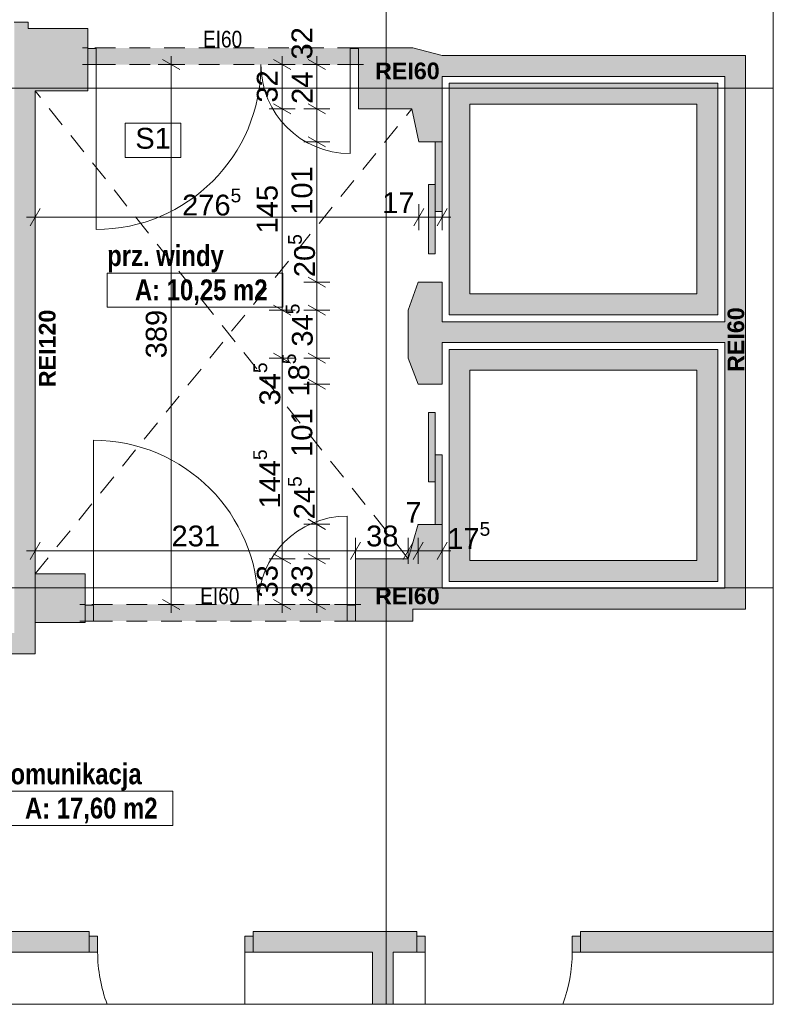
# Paper-space layout 'A-31 RZUT - PIĘTRO 1' of a CAD drawing. Header units: millimetres. Extents: x 0 to 800, y 0 to 594.
# Tile 16 of 21: x 436 to 545, y 111 to 252. Entities that reach past the tile are written whole.
import ezdxf
from ezdxf.xclip import XClip

# ---------------------------------------------------------------- set-up
doc = ezdxf.new("R2010")
doc.units = ezdxf.units.MM
doc.header["$MEASUREMENT"] = 0
doc.header["$XCLIPFRAME"] = 0
for name, pattern in [('ACAD_ISO03W100', [300, 120, -180]), ('DASHDOTX2', [1000, 500, -250, 0, -250]), ('Przer. długie kreski', [2.5, 1.5, -1]), ('PRZERYWANA_DU_A', [550, 350.0000000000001, -199.9999999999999])]:
    doc.linetypes.add(name, pattern=pattern)
for name, color, linetype, lineweight in [('0_Nr_pióra__2', 8, 'Continuous', 13), ('A_linie przekroju_Nr_pióra__1', 7, 'Continuous', 20), ('A_strefy_Nr_pióra__1', 7, 'Continuous', 20), ('A_winda_Nr_pióra__1', 7, 'Continuous', 20), ('A_wymiary_Nr_pióra__1', 7, 'Continuous', 20), ('A_wymiary_Nr_pióra__2', 8, 'Continuous', 13), ('A_ściany_Nr_pióra__1', 7, 'Continuous', 20), ('Drzwi Archicad_Nr_pióra__1', 7, 'Continuous', 20)]:
    doc.layers.add(name, color=color, linetype=linetype, lineweight=lineweight)
for name, color, linetype, lineweight, true_color in [('A_opis ścian_Nr_pióra__19', 7, 'Continuous', 5, 0x191919), ('A_osie_Nr_pióra__16', 7, 'Continuous', 5, 0x0f0f0f), ('A_ppoż proj_Nr_pióra__8', 7, 'Continuous', 13, 0x4c4c4c), ('A_ppoż_Nr_pióra__8', 7, 'Continuous', 13, 0x4c4c4c), ('A_sufit_Nr_pióra__4', 7, 'Continuous', 18, 0x4b4b4b), ('A_ściany_Nr_pióra__10', 7, 'Continuous', 13, 0x4b4b4b)]:
    doc.layers.add(name, color=color, linetype=linetype, lineweight=lineweight, true_color=true_color)
for name, color, linetype in [('A_podrys', 7, 'Continuous'), ('A_ppoż', 7, 'Continuous'), ('A_winda', 7, 'Continuous'), ('A_ściany', 7, 'Continuous'), ('Drzwi Archicad', 7, 'Continuous')]:
    doc.layers.add(name, color=color, linetype=linetype)
doc.styles.add('STYL_AUTOMATYCZNY_1', font='arial.ttf')
doc.styles.add('STYL_AUTOMATYCZNY_2', font='ARIALN.TTF')
doc.styles.add('STYL_AUTOMATYCZNY_3', font='arial.ttf')
doc.styles.add('STYL_AUTOMATYCZNY_5', font='arial.ttf')
doc.styles.add('STYL_AUTOMATYCZNY_6', font='ARIALN.TTF')

# ---------------------------------------------------------------- blocks, each defined once
blk = doc.blocks.new('Rysunek_1_1', base_point=(-3193.413088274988, -647.6028358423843))
at = {"layer": 'A_ppoż', "linetype": 'Continuous', "lineweight": 0, "true_color": 0x0b0b0b}
for points in [[(446.1607263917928, 245.9548721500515), (485.1607263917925, 245.9548721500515), (485.1607263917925, 248.3548721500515), (446.1607263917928, 248.3548721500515)], [(445.7607263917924, 165.7548721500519), (484.7607263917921, 165.7548721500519), (484.7607263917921, 168.1548721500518), (445.7607263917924, 168.1548721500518)]]:
    blk.add_hatch(color=28, dxfattribs=at).paths.add_polyline_path(points)
at = {"layer": 'A_winda', "linetype": 'Continuous', "lineweight": 0, "true_color": 0xfdfdfd}
h = blk.add_hatch(color=7, dxfattribs=at)
h.paths.add_polyline_path([(498.2495795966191, 243.2468323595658), (498.2495795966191, 209.8978323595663), (536.9695795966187, 209.8978323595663), (536.9695795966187, 243.2468323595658)])
h.paths.add_polyline_path([(533.9695795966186, 240.2468323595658), (533.9695795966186, 212.8978323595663), (501.2495795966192, 212.8978323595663), (501.2495795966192, 240.2468323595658)], flags=0)
for points in [[(496.2495795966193, 224.7951480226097), (497.2495795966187, 224.7951480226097), (497.2495795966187, 234.7951480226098), (496.2495795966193, 234.7951480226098)], [(495.2495795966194, 218.6762734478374), (496.2495795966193, 218.6762734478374), (496.2495795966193, 228.6762734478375), (495.2495795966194, 228.6762734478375)], [(495.2495795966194, 195.8209836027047), (495.2495795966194, 185.8209836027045), (496.2495795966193, 185.8209836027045), (496.2495795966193, 195.8209836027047)], [(496.2495795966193, 189.7021090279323), (496.2495795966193, 179.7021090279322), (497.2495795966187, 179.7021090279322), (497.2495795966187, 189.7021090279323)]]:
    blk.add_hatch(color=7, dxfattribs=at).paths.add_polyline_path(points)
h = blk.add_hatch(color=7, dxfattribs=at)
h.paths.add_polyline_path([(536.9695795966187, 204.8978323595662), (498.2495795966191, 204.8978323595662), (498.2495795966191, 171.4828323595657), (536.9695795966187, 171.4828323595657)])
h.paths.add_polyline_path([(533.9695795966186, 201.8978323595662), (533.9695795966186, 174.4828323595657), (501.2495795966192, 174.4828323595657), (501.2495795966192, 201.8978323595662)], flags=0)
at = {"layer": 'A_ściany', "linetype": 'Continuous', "lineweight": 0, "true_color": 0x000000}
for points in [[(446.1607263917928, 242.1548721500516), (446.1607263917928, 251.146832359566), (437.5495795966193, 251.146832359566), (437.5495795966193, 252.0468323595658), (435.5607263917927, 252.0468323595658), (435.5607263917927, 249.0468323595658), (435.5607263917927, 242.1548721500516)], [(485.1607262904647, 239.5548719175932), (492.8607261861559, 239.5548719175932), (493.8915313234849, 234.7951485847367), (497.2495798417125, 234.7951498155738), (497.2495798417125, 247.2468319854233), (493.0274086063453, 248.3548721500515), (485.1607262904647, 248.3548721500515)], [(540.9695795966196, 247.2468323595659), (497.2495795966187, 247.2468323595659), (497.2495796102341, 244.246832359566), (540.9695795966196, 244.246832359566)], [(540.9695795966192, 167.4828323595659), (540.9695795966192, 244.246832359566), (537.969579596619, 244.246832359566), (537.969579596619, 170.4828323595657)], [(438.5607263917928, 161.0468323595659), (438.5607263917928, 242.1548721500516), (435.5607263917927, 242.1548721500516), (435.5607263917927, 164.0468323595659)], [(493.7915321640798, 214.5951487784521), (492.360726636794, 210.5401768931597), (492.360726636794, 203.6401770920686), (493.7915321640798, 199.9048319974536), (497.2495801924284, 199.9048319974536), (497.2495801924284, 214.5951487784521)], [(497.2495797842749, 205.8978323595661), (537.969579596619, 205.8978323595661), (537.969579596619, 208.8978323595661), (497.2495797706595, 208.8978323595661)], [(492.360726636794, 174.7548725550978), (484.7607263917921, 174.7548725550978), (484.7607263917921, 165.7548721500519), (493.0274086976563, 165.7548721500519), (493.0274086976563, 167.4828321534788), (497.2495801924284, 167.4828321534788), (497.2495801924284, 179.7021084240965), (493.7907432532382, 179.7021084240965)], [(445.7607263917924, 165.5548721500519), (445.7607263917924, 172.5548721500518), (438.5607263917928, 172.5548721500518), (438.5607263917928, 165.5548721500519)], [(497.249579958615, 167.4828323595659), (540.9695795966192, 167.4828323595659), (537.969579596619, 170.4828323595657), (497.2495799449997, 170.4828323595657)], [(435.5607263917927, 164.0468323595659), (379.6311296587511, 164.0468323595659), (376.631129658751, 161.0468323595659), (438.5607263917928, 161.0468323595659)], [(352.3811296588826, 121.0468322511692), (361.2811298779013, 118.046832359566), (446.3811305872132, 118.046832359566), (446.3811305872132, 121.0468322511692)], [(469.9811286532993, 118.046832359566), (493.5811300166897, 118.046832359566), (493.5811300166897, 121.0468320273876), (469.9811286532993, 121.0468320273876)], [(517.1811285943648, 121.0468317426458), (517.1811285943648, 118.0468352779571), (544.9695774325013, 118.0468352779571), (544.9695774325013, 121.0468317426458)], [(490.1811288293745, 118.0468319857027), (487.1811275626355, 118.0468319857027), (487.1811275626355, 110.5468325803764), (490.1811288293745, 110.5468325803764)]]:
    blk.add_hatch(color=18, dxfattribs=at).paths.add_polyline_path(points)
at = {"layer": 'Drzwi Archicad', "linetype": 'Continuous', "lineweight": 0, "true_color": 0xfdfdfd}
for points in [[(446.3811296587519, 120.3468323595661), (446.3811296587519, 118.046832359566), (447.5811296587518, 118.046832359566), (447.5811296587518, 120.3468323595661)], [(469.9811296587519, 118.046832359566), (469.9811296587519, 120.3468323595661), (468.7811296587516, 120.3468323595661), (468.7811296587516, 118.046832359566)], [(493.5811296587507, 118.046832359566), (494.781129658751, 118.046832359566), (494.781129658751, 120.3468323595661), (493.5811296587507, 120.3468323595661)], [(517.1811296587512, 120.3468323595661), (515.9811296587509, 120.3468323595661), (515.9811296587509, 118.046832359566), (517.1811296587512, 118.046832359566)]]:
    blk.add_hatch(color=7, dxfattribs=at).paths.add_polyline_path(points)
at = {"layer": '0_Nr_pióra__2', "color": 8, "linetype": 'PRZERYWANA_DU_A', "lineweight": 13, "ltscale": 2, "flags": 128}
for points in [[(544.9695795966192, 110.5468323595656), (544.9695795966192, 300.5468323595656)], [(360.839159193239, 110.5468323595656), (544.9695795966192, 110.5468323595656)]]:
    blk.add_lwpolyline(points, dxfattribs=at)
at = {"layer": 'A_linie przekroju_Nr_pióra__1', "color": 7, "linetype": 'ACAD_ISO03W100', "lineweight": 20, "ltscale": 2}
blk.add_line((83.03712578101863, 186.2122356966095), (544.9695824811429, 186.2122356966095), dxfattribs=at)
at = {"layer": 'A_opis ścian_Nr_pióra__19', "color": 250, "linetype": 'Continuous', "lineweight": 5, "ltscale": 2, "true_color": 0x191919}
for p, q in [((459.568590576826, 237.5125044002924), (451.5685880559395, 237.5125044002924)), ((451.5685880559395, 237.5125044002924), (451.5685880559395, 232.5622988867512)), ((459.568590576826, 232.5622988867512), (459.568590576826, 237.5125044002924)), ((451.5685880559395, 232.5622988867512), (459.568590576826, 232.5622988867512))]:
    blk.add_line(p, q, dxfattribs=at)
at = {"layer": 'A_osie_Nr_pióra__16', "color": 250, "linetype": 'DASHDOTX2', "lineweight": 5, "ltscale": 2, "true_color": 0x0f0f0f}
for p, q in [((489.1811259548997, 409.4627812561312), (489.1811259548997, 110.5468288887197)), ((544.9695777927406, 242.5468273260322), (96.57179472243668, 242.5468273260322)), ((544.9695777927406, 170.5468394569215), (96.57179472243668, 170.5468394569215))]:
    blk.add_line(p, q, dxfattribs=at)
at = {"layer": 'A_strefy_Nr_pióra__1', "color": 7, "linetype": 'Continuous', "lineweight": 20, "ltscale": 2}
for p, q in [((448.9584727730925, 215.9172551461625), (448.9584727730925, 210.9760810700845)), ((448.9584727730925, 215.9172551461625), (474.2633961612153, 215.9172551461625)), ((474.2633961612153, 215.9172551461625), (474.2633961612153, 210.9760810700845)), ((448.9584727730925, 210.9760810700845), (474.2633961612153, 210.9760810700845)), ((433.1082627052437, 141.2438672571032), (458.4131860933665, 141.2438672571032)), ((458.4131860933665, 141.2438672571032), (458.4131860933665, 136.3026931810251)), ((433.1082627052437, 136.3026931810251), (458.4131860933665, 136.3026931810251))]:
    blk.add_line(p, q, dxfattribs=at)
at = {"layer": 'A_sufit_Nr_pióra__4', "color": 251, "linetype": 'Przer. długie kreski', "lineweight": 18, "ltscale": 2, "true_color": 0x4b4b4b}
for p, q in [((492.360724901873, 174.7548741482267), (438.5607281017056, 242.1548722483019)), ((438.5607281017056, 172.5548756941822), (492.8607231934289, 239.554870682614))]:
    blk.add_line(p, q, dxfattribs=at)
at = {"layer": 'A_winda_Nr_pióra__1', "color": 7, "linetype": 'PRZERYWANA_DU_A', "lineweight": 20, "ltscale": 2, "flags": 128}
for points in [[(498.2495795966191, 243.2468323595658), (536.9695795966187, 243.2468323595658), (536.9695795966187, 209.8978323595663), (498.2495795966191, 209.8978323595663)], [(533.9695795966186, 240.2468323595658), (533.9695795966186, 212.8978323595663), (501.2495795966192, 212.8978323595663), (501.2495795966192, 240.2468323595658)], [(536.9695795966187, 204.8978323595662), (498.2495795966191, 204.8978323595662), (498.2495795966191, 171.4828323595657), (536.9695795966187, 171.4828323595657)], [(533.9695795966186, 201.8978323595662), (533.9695795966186, 174.4828323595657), (501.2495795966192, 174.4828323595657), (501.2495795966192, 201.8978323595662)]]:
    blk.add_lwpolyline(points, close=True, dxfattribs=at)
at = {"layer": 'A_winda_Nr_pióra__1', "color": 7, "linetype": 'Continuous', "lineweight": 20, "ltscale": 2, "flags": 128}
for points in [[(496.2495795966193, 224.7951480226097), (496.2495795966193, 234.7951480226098), (497.2495795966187, 234.7951480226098), (497.2495795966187, 224.7951480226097)], [(495.2495795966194, 218.6762734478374), (495.2495795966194, 228.6762734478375), (496.2495795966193, 228.6762734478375), (496.2495795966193, 218.6762734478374)], [(495.2495795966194, 195.8209836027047), (495.2495795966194, 185.8209836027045), (496.2495795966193, 185.8209836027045), (496.2495795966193, 195.8209836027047)], [(496.2495795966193, 189.7021090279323), (496.2495795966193, 179.7021090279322), (497.2495795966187, 179.7021090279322), (497.2495795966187, 189.7021090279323)]]:
    blk.add_lwpolyline(points, close=True, dxfattribs=at)
at = {"layer": 'A_wymiary_Nr_pióra__1', "color": 7, "linetype": 'Continuous', "lineweight": 20, "ltscale": 2}
for p, q in [((459.4107270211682, 245.2331817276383), (456.9107280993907, 246.6765621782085)), ((475.4107245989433, 245.2331817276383), (472.9107256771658, 246.6765621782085)), ((480.4107299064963, 245.2331817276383), (477.9107235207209, 246.6765621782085)), ((472.9107256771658, 240.2765571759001), (475.4107245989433, 238.8331841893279)), ((477.9107235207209, 240.2765571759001), (480.4107299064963, 238.8331841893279)), ((477.9107235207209, 235.5168328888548), (480.4107299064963, 234.0734599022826)), ((439.2824145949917, 225.194146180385), (437.8390416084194, 222.6941472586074)), ((494.6132176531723, 225.194146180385), (493.1698446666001, 222.6941472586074)), ((496.5278898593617, 222.6941472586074), (497.9712703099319, 225.194146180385)), ((477.9107235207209, 215.3168362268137), (480.4107299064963, 213.8734632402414)), ((472.9107256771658, 211.2618626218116), (475.4107245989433, 209.8184896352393)), ((477.9107235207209, 211.2618626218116), (480.4107299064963, 209.8184896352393)), ((472.9107256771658, 204.3618667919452), (475.4107245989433, 202.918486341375)), ((477.9107235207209, 204.3618667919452), (480.4107299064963, 202.918486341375)), ((477.9107235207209, 200.6265165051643), (480.4107299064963, 199.1831435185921)), ((477.9107235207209, 180.4265198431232), (480.4107299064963, 178.9831468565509)), ((439.2824145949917, 177.1329337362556), (437.8390416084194, 174.6329348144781)), ((485.4824119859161, 177.1329337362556), (484.0390389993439, 174.6329348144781)), ((493.0824113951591, 177.1329337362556), (491.6390384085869, 174.6329348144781)), ((494.5132224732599, 177.1329337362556), (493.0698420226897, 174.6329348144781)), ((496.5278898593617, 174.6329348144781), (497.9712703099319, 177.1329337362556)), ((472.9107256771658, 175.4765606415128), (475.4107245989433, 174.0331876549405)), ((477.9107235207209, 175.4765606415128), (480.4107299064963, 174.0331876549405)), ((456.9107280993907, 168.8765578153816), (459.4107270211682, 167.4331848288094)), ((472.9107256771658, 168.8765578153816), (475.4107245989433, 167.4331848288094)), ((477.9107235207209, 168.8765578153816), (480.4107299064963, 167.4331848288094))]:
    blk.add_line(p, q, dxfattribs=at)
at = {"layer": 'A_wymiary_Nr_pióra__2', "color": 8, "linetype": 'Continuous', "lineweight": 13, "ltscale": 2}
for p, q in [((458.1607238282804, 245.9548756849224), (458.1607238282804, 247.1773740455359)), ((474.1607288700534, 245.9548756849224), (474.1607288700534, 247.1773740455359)), ((479.1607267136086, 245.9548756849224), (479.1607267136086, 247.1773740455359)), ((460.0357248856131, 245.9548756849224), (456.2857227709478, 245.9548756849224)), ((458.1607238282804, 168.1548713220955), (458.1607238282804, 245.9548756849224)), ((476.0357299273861, 245.9548756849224), (472.2857278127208, 245.9548756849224)), ((474.1607288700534, 239.554870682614), (474.1607288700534, 245.9548756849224)), ((481.0357277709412, 245.9548756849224), (477.2857256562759, 245.9548756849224)), ((479.1607267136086, 239.554870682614), (479.1607267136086, 245.9548756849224)), ((476.0357299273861, 239.554870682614), (472.2857278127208, 239.554870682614)), ((474.1607288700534, 210.5401761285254), (474.1607288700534, 239.554870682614)), ((481.0357277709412, 239.554870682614), (477.2857256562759, 239.554870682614)), ((479.1607267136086, 234.7951463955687), (479.1607267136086, 239.554870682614)), ((481.0357277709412, 234.7951463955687), (477.2857256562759, 234.7951463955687)), ((479.1607267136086, 214.5951497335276), (479.1607267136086, 234.7951463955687)), ((438.5607281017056, 222.0691493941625), (438.5607281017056, 225.8191515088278)), ((493.8915311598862, 222.0691493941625), (493.8915311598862, 225.8191515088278)), ((497.2495763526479, 222.0691493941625), (497.2495763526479, 225.8191515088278)), ((437.3382297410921, 223.9441504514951), (438.5607281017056, 223.9441504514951)), ((438.5607281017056, 223.9441504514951), (493.8915311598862, 223.9441504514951)), ((493.8915311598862, 223.9441504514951), (497.2495763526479, 223.9441504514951)), ((497.2495763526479, 223.9441504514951), (498.4720821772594, 223.9441504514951)), ((481.0357277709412, 214.5951497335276), (477.2857256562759, 214.5951497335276)), ((479.1607267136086, 210.5401761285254), (479.1607267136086, 214.5951497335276)), ((476.0357299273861, 210.5401761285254), (472.2857278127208, 210.5401761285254)), ((474.1607288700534, 203.6401728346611), (474.1607288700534, 210.5401761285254)), ((481.0357277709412, 210.5401761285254), (477.2857256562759, 210.5401761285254)), ((479.1607267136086, 203.6401728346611), (479.1607267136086, 210.5401761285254)), ((476.0357299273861, 203.6401728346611), (472.2857278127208, 203.6401728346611)), ((474.1607288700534, 174.7548741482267), (474.1607288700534, 203.6401728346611)), ((481.0357277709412, 203.6401728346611), (477.2857256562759, 203.6401728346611)), ((479.1607267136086, 199.9048300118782), (479.1607267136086, 203.6401728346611)), ((481.0357277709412, 199.9048300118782), (477.2857256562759, 199.9048300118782)), ((479.1607267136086, 179.7048333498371), (479.1607267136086, 199.9048300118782)), ((481.0357277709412, 179.7048333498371), (477.2857256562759, 179.7048333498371)), ((479.1607267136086, 174.7548741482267), (479.1607267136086, 179.7048333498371)), ((438.5607281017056, 174.0079369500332), (438.5607281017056, 177.7579390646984)), ((484.7607254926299, 174.0079369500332), (484.7607254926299, 177.7579390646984)), ((492.360724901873, 174.0079369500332), (492.360724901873, 177.7579390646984)), ((493.7915285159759, 174.0079369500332), (493.7915285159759, 177.7579390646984)), ((497.2495763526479, 174.0079369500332), (497.2495763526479, 177.7579390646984)), ((437.3382297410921, 175.8829380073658), (438.5607281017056, 175.8829380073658)), ((438.5607281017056, 175.8829380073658), (484.7607254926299, 175.8829380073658)), ((476.0357299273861, 174.7548741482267), (472.2857278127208, 174.7548741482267)), ((474.1607288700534, 168.1548713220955), (474.1607288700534, 174.7548741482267)), ((481.0357277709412, 174.7548741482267), (477.2857256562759, 174.7548741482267)), ((479.1607267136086, 168.1548713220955), (479.1607267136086, 174.7548741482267)), ((484.7607254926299, 175.8829380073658), (492.360724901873, 175.8829380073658)), ((492.360724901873, 175.8829380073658), (493.7915285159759, 175.8829380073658)), ((493.7915285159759, 175.8829380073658), (497.2495763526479, 175.8829380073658)), ((497.2495763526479, 175.8829380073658), (498.4720821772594, 175.8829380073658)), ((460.0357248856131, 168.1548713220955), (456.2857227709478, 168.1548713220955)), ((458.1607238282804, 166.9323729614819), (458.1607238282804, 168.1548713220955)), ((476.0357299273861, 168.1548713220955), (472.2857278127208, 168.1548713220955)), ((474.1607288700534, 166.9323729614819), (474.1607288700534, 168.1548713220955)), ((481.0357277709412, 168.1548713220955), (477.2857256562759, 168.1548713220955)), ((479.1607267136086, 166.9323729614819), (479.1607267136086, 168.1548713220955))]:
    blk.add_line(p, q, dxfattribs=at)
at = {"layer": 'A_ściany_Nr_pióra__1', "color": 7, "linetype": 'Continuous', "lineweight": 20, "ltscale": 2}
for p, q in [((446.1607275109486, 248.3548719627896), (445.4207243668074, 248.3548719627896)), ((446.1607275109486, 248.2548693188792), (446.1607275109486, 248.3548719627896)), ((485.1607286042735, 248.3548719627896), (485.9007242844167, 248.3548719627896)), ((485.1607286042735, 248.2548693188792), (485.1607286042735, 248.3548719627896)), ((446.1607275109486, 245.9548756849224), (446.1607275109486, 248.2548693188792)), ((485.1607286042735, 245.9548756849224), (485.1607286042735, 248.2548693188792)), ((446.1607275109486, 245.9548756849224), (445.4207243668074, 245.9548756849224)), ((485.1607286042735, 245.9548756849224), (485.9007242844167, 245.9548756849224)), ((497.2495763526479, 234.7951463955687), (493.8915311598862, 234.7951463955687)), ((493.7915285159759, 214.5951497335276), (497.2495763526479, 214.5951497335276)), ((497.2495838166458, 199.9048300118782), (493.7915285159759, 199.9048300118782)), ((493.790744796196, 179.7021089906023), (497.2495838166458, 179.7021089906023)), ((445.7607243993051, 168.1548713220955), (445.0207287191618, 168.1548713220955)), ((445.7607243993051, 168.0548686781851), (445.7607243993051, 168.1548713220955)), ((445.7607243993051, 165.7548750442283), (445.7607243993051, 168.0548686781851)), ((484.7607254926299, 168.1548713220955), (485.5007286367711, 168.1548713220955)), ((484.7607254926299, 168.0548686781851), (484.7607254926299, 168.1548713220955)), ((484.7607254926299, 165.7548750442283), (484.7607254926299, 168.0548686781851)), ((445.7607243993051, 165.7548750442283), (445.0207287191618, 165.7548750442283)), ((484.7607254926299, 165.7548750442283), (485.5007286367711, 165.7548750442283)), ((446.3811319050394, 121.0468338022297), (445.6411287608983, 121.0468338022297)), ((446.3811319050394, 120.3468302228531), (446.3811319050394, 121.0468338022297)), ((469.9811288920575, 121.0468338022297), (470.7211320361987, 121.0468338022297)), ((469.9811288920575, 120.3468302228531), (469.9811288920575, 121.0468338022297)), ((493.5811333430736, 121.0468338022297), (492.8411301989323, 121.0468338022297)), ((493.5811333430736, 120.3468302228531), (493.5811333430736, 121.0468338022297)), ((517.1811303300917, 121.0468338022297), (517.921126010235, 121.0468338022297)), ((517.1811303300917, 120.3468302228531), (517.1811303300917, 121.0468338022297)), ((446.3811319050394, 118.0468291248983), (446.3811319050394, 120.3468302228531)), ((469.9811288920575, 118.0468291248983), (469.9811288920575, 120.3468302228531)), ((493.5811333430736, 118.0468291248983), (493.5811333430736, 120.3468302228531)), ((517.1811303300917, 118.0468291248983), (517.1811303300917, 120.3468302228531)), ((446.3811319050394, 118.0468291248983), (445.4411309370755, 118.0468291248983)), ((469.9811288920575, 118.0468291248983), (470.9211298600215, 118.0468291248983)), ((493.5811333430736, 118.0468291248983), (492.6411323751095, 118.0468291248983)), ((517.1811303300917, 118.0468291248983), (518.1211312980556, 118.0468291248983))]:
    blk.add_line(p, q, dxfattribs=at)
at = {"layer": 'A_ściany_Nr_pióra__1', "color": 7, "linetype": 'Continuous', "lineweight": 20, "ltscale": 2, "flags": 128}
for points in [[(437.5495795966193, 252.0468323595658), (435.5607263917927, 252.0468323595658)], [(437.5495795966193, 251.146832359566), (437.5495795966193, 252.0468323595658)], [(446.1607263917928, 251.146832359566), (437.5495795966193, 251.146832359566)], [(446.1607263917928, 248.3548721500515), (446.1607263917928, 251.146832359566)], [(493.027408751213, 248.3548721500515), (485.1607263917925, 248.3548721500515)], [(497.2495795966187, 247.2468323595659), (493.027408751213, 248.3548721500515)], [(540.9695795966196, 247.2468323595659), (497.2495795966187, 247.2468323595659)], [(540.9695795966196, 244.246832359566), (540.9695795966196, 247.2468323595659)], [(446.1607263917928, 242.1548721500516), (446.1607263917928, 245.9548721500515)], [(485.1607263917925, 245.9548721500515), (485.1607263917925, 239.5548721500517)], [(497.2495796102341, 244.246832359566), (537.969579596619, 244.246832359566)], [(497.2495796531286, 234.7951497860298), (497.2495796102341, 244.246832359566)], [(537.969579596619, 244.246832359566), (537.969579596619, 208.8978323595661)], [(540.9695795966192, 167.4828323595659), (540.9695795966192, 244.246832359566)], [(438.5607263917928, 161.0468323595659), (438.5607263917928, 242.1548721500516)], [(438.5607263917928, 242.1548721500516), (446.1607263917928, 242.1548721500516)], [(485.1607263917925, 239.5548721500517), (492.8607263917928, 239.5548721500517)], [(492.8607263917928, 239.5548721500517), (493.8915314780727, 234.7951482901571)], [(493.7915314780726, 214.5951482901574), (492.3607263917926, 210.5401764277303)], [(497.2495797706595, 208.8978323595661), (497.2495797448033, 214.5951480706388)], [(492.3607263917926, 210.5401764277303), (492.3607263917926, 203.6401764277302)], [(537.969579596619, 208.8978323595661), (497.2495797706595, 208.8978323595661)], [(497.2495797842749, 205.8978323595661), (537.969579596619, 205.8978323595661)], [(497.2495798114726, 199.904832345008), (497.2495797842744, 205.8978323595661)], [(537.969579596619, 205.8978323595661), (537.969579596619, 170.4828323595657)], [(492.3607263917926, 203.6401764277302), (493.7915314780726, 199.9048321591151)], [(493.7915314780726, 179.7048321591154), (492.3607263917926, 174.754872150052)], [(497.2495799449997, 170.4828323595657), (497.2495799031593, 179.7021087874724)], [(492.3607263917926, 174.754872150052), (484.7607263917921, 174.754872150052)], [(484.7607263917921, 174.754872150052), (484.7607263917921, 168.1548721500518)], [(445.7607263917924, 172.5548721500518), (438.5607263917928, 172.5548721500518)], [(438.5607263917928, 172.5548721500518), (438.5607263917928, 165.5548721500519)], [(445.7607263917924, 168.1548721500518), (445.7607263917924, 172.5548721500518)], [(537.969579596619, 170.4828323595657), (497.2495799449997, 170.4828323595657)], [(493.027408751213, 165.7548721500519), (493.027408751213, 167.4828323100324)], [(493.027408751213, 167.4828323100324), (497.249579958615, 167.4828323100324)], [(497.249579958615, 167.4828323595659), (540.9695795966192, 167.4828323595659)], [(438.5607263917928, 165.5548721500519), (445.7607263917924, 165.5548721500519)], [(445.7607263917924, 165.5548721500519), (445.7607263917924, 165.7548721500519)], [(484.7607263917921, 165.7548721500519), (493.027408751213, 165.7548721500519)], [(379.0091296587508, 161.0468323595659), (438.5607263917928, 161.0468323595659)], [(446.3811305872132, 121.046832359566), (379.0091296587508, 121.046832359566)], [(493.5811299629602, 121.046832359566), (469.9811286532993, 121.046832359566)], [(544.9695795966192, 121.046832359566), (517.181131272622, 121.046832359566)], [(361.2811296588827, 118.046832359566), (446.3811292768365, 118.046832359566)], [(469.9811292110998, 118.046832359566), (487.1811296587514, 118.046832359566)], [(487.1811296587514, 118.046832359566), (487.1811296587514, 110.5468323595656)], [(490.1811296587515, 110.5468323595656), (490.1811296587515, 118.046832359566)], [(490.1811296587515, 118.046832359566), (493.5811291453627, 118.046832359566)], [(517.1811290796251, 118.046832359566), (544.9695795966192, 118.046832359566)]]:
    blk.add_lwpolyline(points, dxfattribs=at)
at = {"layer": 'A_ściany_Nr_pióra__10', "color": 251, "linetype": 'Przer. długie kreski', "lineweight": 13, "ltscale": 2, "true_color": 0x4b4b4b}
for p, q in [((485.1607286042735, 248.3548719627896), (446.1607275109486, 248.3548719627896)), ((485.1607286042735, 245.9548756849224), (446.1607275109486, 245.9548756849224)), ((484.7347507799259, 168.1548713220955), (445.7607243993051, 168.1548713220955)), ((484.7347507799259, 165.7548750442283), (445.7607243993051, 165.7548750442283))]:
    blk.add_line(p, q, dxfattribs=at)
at = {"layer": 'Drzwi Archicad_Nr_pióra__1', "color": 7, "linetype": 'Continuous', "lineweight": 20, "ltscale": 2}
for p, q in [((446.1607275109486, 248.3548719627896), (445.4207243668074, 248.3548719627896)), ((446.1607275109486, 248.3548719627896), (445.4207243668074, 248.3548719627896)), ((446.1607275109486, 248.2548693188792), (446.1607275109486, 248.3548719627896)), ((446.1607275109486, 248.2548693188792), (446.1607275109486, 248.3548719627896)), ((485.1607286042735, 248.2548693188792), (485.1607286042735, 248.3548719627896)), ((485.1607286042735, 248.2548693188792), (485.1607286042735, 248.3548719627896)), ((485.1607286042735, 248.3548719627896), (485.9007242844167, 248.3548719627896)), ((485.1607286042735, 248.3548719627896), (485.9007242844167, 248.3548719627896)), ((447.3607293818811, 248.2548693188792), (446.1607275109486, 248.2548693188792)), ((446.1607275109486, 248.2548693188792), (446.1607275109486, 245.9548756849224)), ((446.1607275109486, 245.9548756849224), (446.1607275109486, 248.2548693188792)), ((446.1607275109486, 245.9548756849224), (446.1607275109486, 248.2548693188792)), ((447.3607293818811, 245.9548756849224), (447.3607293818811, 248.2548693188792)), ((485.1607286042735, 248.2548693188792), (483.9607267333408, 248.2548693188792)), ((483.9607267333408, 248.2548693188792), (483.9607267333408, 245.9548756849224)), ((485.1607286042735, 245.9548756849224), (485.1607286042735, 248.2548693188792)), ((485.1607286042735, 245.9548756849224), (485.1607286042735, 248.2548693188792)), ((485.1607286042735, 245.9548756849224), (485.1607286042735, 248.2548693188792)), ((446.1607275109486, 245.9548756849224), (445.4207243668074, 245.9548756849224)), ((446.1607275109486, 245.9548756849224), (445.4207243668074, 245.9548756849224)), ((446.1607275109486, 245.9548756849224), (447.3607293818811, 245.9548756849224)), ((447.3607293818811, 245.9548756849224), (447.3607293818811, 222.1948729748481)), ((483.9607267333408, 245.9548756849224), (485.1607286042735, 245.9548756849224)), ((483.9607267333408, 245.9548756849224), (483.9607267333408, 233.114873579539)), ((485.1607286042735, 245.9548756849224), (485.9007242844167, 245.9548756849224)), ((485.1607286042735, 245.9548756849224), (485.9007242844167, 245.9548756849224)), ((497.2495763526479, 234.7951463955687), (493.8915311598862, 234.7951463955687)), ((493.7915285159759, 214.5951497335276), (497.2495763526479, 214.5951497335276)), ((497.2495838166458, 199.9048300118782), (493.7915285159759, 199.9048300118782)), ((446.9607262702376, 168.0548686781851), (446.9607262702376, 191.8148713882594)), ((483.5607236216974, 168.0548686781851), (483.5607236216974, 180.8948707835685)), ((493.790744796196, 179.7021089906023), (497.2495838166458, 179.7021089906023)), ((445.7607243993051, 168.1548713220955), (445.0207287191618, 168.1548713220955)), ((445.7607243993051, 168.1548713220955), (445.0207287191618, 168.1548713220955)), ((445.7607243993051, 168.0548686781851), (445.7607243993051, 168.1548713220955)), ((445.7607243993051, 168.0548686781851), (445.7607243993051, 168.1548713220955)), ((445.7607243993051, 168.0548686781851), (446.9607262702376, 168.0548686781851)), ((445.7607243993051, 165.7548750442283), (445.7607243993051, 168.0548686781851)), ((445.7607243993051, 165.7548750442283), (445.7607243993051, 168.0548686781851)), ((445.7607243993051, 165.7548750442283), (445.7607243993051, 168.0548686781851)), ((446.9607262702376, 168.0548686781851), (446.9607262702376, 165.7548750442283)), ((483.5607236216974, 165.7548750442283), (483.5607236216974, 168.0548686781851)), ((483.5607236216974, 168.0548686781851), (484.7607254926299, 168.0548686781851)), ((484.7607254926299, 168.0548686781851), (484.7607254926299, 168.1548713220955)), ((484.7607254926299, 168.0548686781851), (484.7607254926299, 168.1548713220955)), ((484.7607254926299, 168.1548713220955), (485.5007286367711, 168.1548713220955)), ((484.7607254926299, 168.1548713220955), (485.5007286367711, 168.1548713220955)), ((484.7607254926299, 168.0548686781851), (484.7607254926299, 165.7548750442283)), ((484.7607254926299, 165.7548750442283), (484.7607254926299, 168.0548686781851)), ((484.7607254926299, 165.7548750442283), (484.7607254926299, 168.0548686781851)), ((445.7607243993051, 165.7548750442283), (445.0207287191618, 165.7548750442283)), ((445.7607243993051, 165.7548750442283), (445.0207287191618, 165.7548750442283)), ((446.9607262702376, 165.7548750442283), (445.7607243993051, 165.7548750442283)), ((484.7607254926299, 165.7548750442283), (483.5607236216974, 165.7548750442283)), ((484.7607254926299, 165.7548750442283), (485.5007286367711, 165.7548750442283)), ((484.7607254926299, 165.7548750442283), (485.5007286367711, 165.7548750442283)), ((446.3811319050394, 121.0468338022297), (445.6411287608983, 121.0468338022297)), ((446.3811319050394, 121.0468338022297), (445.6411287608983, 121.0468338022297)), ((446.3811319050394, 120.3468302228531), (446.3811319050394, 121.0468338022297)), ((446.3811319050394, 120.3468302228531), (446.3811319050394, 121.0468338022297)), ((469.9811288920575, 120.3468302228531), (469.9811288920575, 121.0468338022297)), ((469.9811288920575, 120.3468302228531), (469.9811288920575, 121.0468338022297)), ((469.9811288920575, 121.0468338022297), (470.7211320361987, 121.0468338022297)), ((469.9811288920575, 121.0468338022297), (470.7211320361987, 121.0468338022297)), ((493.5811333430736, 121.0468338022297), (492.8411301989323, 121.0468338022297)), ((493.5811333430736, 121.0468338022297), (492.8411301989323, 121.0468338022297)), ((493.5811333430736, 120.3468302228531), (493.5811333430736, 121.0468338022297)), ((493.5811333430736, 120.3468302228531), (493.5811333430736, 121.0468338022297)), ((517.1811303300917, 120.3468302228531), (517.1811303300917, 121.0468338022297)), ((517.1811303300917, 120.3468302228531), (517.1811303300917, 121.0468338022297)), ((517.1811303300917, 121.0468338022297), (517.921126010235, 121.0468338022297)), ((517.1811303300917, 121.0468338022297), (517.921126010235, 121.0468338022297)), ((446.3811319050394, 120.3468302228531), (447.5811263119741, 120.3468302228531)), ((446.3811319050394, 118.0468291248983), (446.3811319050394, 120.3468302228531)), ((446.3811319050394, 118.0468291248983), (446.3811319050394, 120.3468302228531)), ((446.3811319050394, 118.0468291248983), (446.3811319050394, 120.3468302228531)), ((447.5811263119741, 120.3468302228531), (447.5811263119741, 118.0468291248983)), ((468.781127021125, 118.0468291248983), (468.781127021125, 120.3468302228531)), ((468.781127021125, 120.3468302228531), (469.9811288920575, 120.3468302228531)), ((469.9811288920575, 120.3468302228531), (469.9811288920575, 118.0468291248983)), ((469.9811288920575, 118.0468291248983), (469.9811288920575, 120.3468302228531)), ((469.9811288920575, 118.0468291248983), (469.9811288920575, 120.3468302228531)), ((494.7811277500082, 120.3468302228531), (493.5811333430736, 120.3468302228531)), ((493.5811333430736, 120.3468302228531), (493.5811333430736, 118.0468291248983)), ((493.5811333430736, 118.0468291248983), (493.5811333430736, 120.3468302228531)), ((493.5811333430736, 118.0468291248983), (493.5811333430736, 120.3468302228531)), ((494.7811277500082, 118.0468291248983), (494.7811277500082, 120.3468302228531)), ((517.1811303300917, 120.3468302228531), (515.9811284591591, 120.3468302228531)), ((515.9811284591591, 120.3468302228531), (515.9811284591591, 118.0468291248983)), ((517.1811303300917, 118.0468291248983), (517.1811303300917, 120.3468302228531)), ((517.1811303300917, 118.0468291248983), (517.1811303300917, 120.3468302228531)), ((517.1811303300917, 118.0468291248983), (517.1811303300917, 120.3468302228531)), ((446.3811319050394, 118.0468291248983), (445.4411309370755, 118.0468291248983)), ((446.3811319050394, 118.0468291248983), (445.4411309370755, 118.0468291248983)), ((447.5811263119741, 118.0468291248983), (446.3811319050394, 118.0468291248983)), ((468.781127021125, 118.046833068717), (468.781127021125, 110.5468288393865)), ((469.9811288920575, 118.0468291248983), (468.781127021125, 118.0468291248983)), ((469.9811288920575, 118.0468291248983), (470.9211298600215, 118.0468291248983)), ((469.9811288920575, 118.0468291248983), (470.9211298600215, 118.0468291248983)), ((493.5811333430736, 118.0468291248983), (492.6411323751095, 118.0468291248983)), ((493.5811333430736, 118.0468291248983), (492.6411323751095, 118.0468291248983)), ((493.5811333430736, 118.0468291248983), (494.7811277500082, 118.0468291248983)), ((494.7811277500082, 118.046833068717), (494.7811277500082, 110.5468288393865)), ((515.9811284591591, 118.0468291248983), (517.1811303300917, 118.0468291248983)), ((517.1811303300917, 118.0468291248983), (518.1211312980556, 118.0468291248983)), ((517.1811303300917, 118.0468291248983), (518.1211312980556, 118.0468291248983))]:
    blk.add_line(p, q, dxfattribs=at)
for centre, radius, start, end in [((447.3607263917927, 245.9548721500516), 23.76000000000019, 270, 0), ((483.9607263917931, 245.9548721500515), 12.83999999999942, 180, 270), ((446.9607263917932, 168.0548721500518), 23.76000000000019, 0, 90), ((483.5607263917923, 168.0548721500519), 12.83999999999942, 90, 180), ((468.7811296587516, 118.046832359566), 21.19999999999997, 180, 200.7182989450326), ((494.781129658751, 118.046832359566), 21.19999999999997, 339.2817010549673, 0)]:
    blk.add_arc(centre, radius, start, end, dxfattribs=at)
at = {"layer": 'A_opis ścian_Nr_pióra__19', "color": 250, "linetype": 'Continuous', "lineweight": 5, "true_color": 0x191919, "insert": (455.5685881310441, 236.8267872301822), "char_height": 3, "attachment_point": 2, "style": 'STYL_AUTOMATYCZNY_1'}
blk.add_mtext('\\A1;{\\pqc;\\fArial|b0|i0|c238|p0;\\W1.000000;S1}', dxfattribs=at)
at = {"layer": 'A_ppoż proj_Nr_pióra__8', "color": 251, "linetype": 'Continuous', "lineweight": 13, "true_color": 0x4c4c4c, "char_height": 2.399999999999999, "attachment_point": 5, "style": 'STYL_AUTOMATYCZNY_3'}
for insert in [(492.2221930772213, 245.0189832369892), (492.2221930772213, 169.3670668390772)]:
    blk.add_mtext('\\A1;{\\pqc;\\fArial|b1|i0|c238|p0;\\W1.000000;REI60}', dxfattribs=dict(at, insert=insert))
at = {"layer": 'A_ppoż proj_Nr_pióra__8', "color": 251, "linetype": 'Continuous', "lineweight": 13, "true_color": 0x4c4c4c, "char_height": 2.399999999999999, "attachment_point": 5, "rotation": 90, "style": 'STYL_AUTOMATYCZNY_3'}
for s, insert in [('\\A1;{\\pqc;\\fArial|b1|i0|c238|p0;\\W1.000000;REI120}', (440.3293870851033, 205.046832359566)), ('\\A1;{\\pqc;\\fArial|b1|i0|c238|p0;\\W1.000000;REI60}', (539.5885374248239, 206.3187867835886))]:
    blk.add_mtext(s, dxfattribs=dict(at, insert=insert))
at = {"layer": 'A_ppoż_Nr_pióra__8', "color": 251, "linetype": 'Continuous', "lineweight": 13, "true_color": 0x4c4c4c, "char_height": 2.399999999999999, "attachment_point": 5, "style": 'STYL_AUTOMATYCZNY_2'}
for insert in [(465.586836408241, 249.5952702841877), (465.1868364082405, 169.395250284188)]:
    blk.add_mtext('\\A1;{\\pqc;\\fArial Narrow|b0|i0|c238|p0;\\W1.000000;EI60}', dxfattribs=dict(at, insert=insert))
at = {"layer": 'A_strefy_Nr_pióra__1', "color": 7, "linetype": 'Continuous', "lineweight": 20, "char_height": 3, "attachment_point": 1, "style": 'STYL_AUTOMATYCZNY_6'}
for s, insert in [('\\A1;{\\pql;\\fArial Narrow|b1|i0|c238|p0;\\W1.000000;prz. windy}', (448.9584745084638, 219.9195546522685)), ('\\A1;{\\pql;\\fArial Narrow|b1|i0|c238|p0;\\W1.000000;A: 10,25 m2}', (452.9584745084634, 214.9887182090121)), ('\\A1;{\\pql;\\fArial Narrow|b1|i0|c238|p0;\\W1.000000;komunikacja}', (433.1082663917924, 145.2461644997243)), ('\\A1;{\\pql;\\fArial Narrow|b1|i0|c238|p0;\\W1.000000;A: 17,60 m2}', (437.1082663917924, 140.315328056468))]:
    blk.add_mtext(s, dxfattribs=dict(at, insert=insert))
at = {"layer": 'A_wymiary_Nr_pióra__1', "color": 7, "linetype": 'Continuous', "lineweight": 20, "char_height": 3, "attachment_point": 7, "rotation": 90, "style": 'STYL_AUTOMATYCZNY_5'}
for s, insert, width in [('\\A1;{\\pql;\\fArial|b0|i0|c238|p0;\\W1.000000;32}', (478.5607263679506, 246.6773722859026), 4.57635), ('\\A1;{\\pql;\\fArial|b0|i0|c238|p0;\\W1.000000;32}', (473.5607263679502, 240.466697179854), 4.57635), ('\\A1;{\\pql;\\fArial|b0|i0|c238|p0;\\W1.000000;24}', (478.5607263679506, 240.2773722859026), 4.57635), ('\\A1;{\\pql;\\fArial|b0|i0|c238|p0;\\W1.000000;101}', (478.5607263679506, 224.3061633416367), 6.86451), ('\\A1;{\\pql;\\fArial|b0|i0|c238|p0;\\W1.000000;145}', (473.5607263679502, 221.6152692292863), 6.86451), ('\\A1;{\\pql;\\fArial|b0|i0|c238|p0;\\W1.000000;389}', (457.5607263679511, 203.6226170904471), 6.86451), ('\\A1;{\\pql;\\fArial|b0|i0|c238|p0;\\W1.000000;101}', (478.5607263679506, 189.4158472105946), 6.86451), ('\\A1;{\\pql;\\fArial|b0|i0|c238|p0;\\W1.000000;33}', (473.5607263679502, 169.1666971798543), 4.57635), ('\\A1;{\\pql;\\fArial|b0|i0|c238|p0;\\W1.000000;33}', (478.5607263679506, 169.1666971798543), 4.57635)]:
    blk.add_mtext(s, dxfattribs=dict(at, insert=insert, width=width))
at = {"layer": 'A_wymiary_Nr_pióra__1', "color": 7, "linetype": 'Continuous', "lineweight": 20, "char_height": 3, "attachment_point": 7, "style": 'STYL_AUTOMATYCZNY_1'}
for s, insert in [('\\A1;{\\pql;\\fArial|b0|i0|c238|p0;\\W1.000000;276\\fArial|b0|i0|c238|p0;\\W1.000000;\\A1{\\H.66x;\\S5^  ;}}', (459.750593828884, 223.3287602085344)), ('\\A1;{\\pql;\\fArial|b0|i0|c238|p0;\\W1.000000;17\\fArial|b0|i0|c238|p0;\\W1.000000;\\A1{\\H.66x;\\S5^  ;}}', (497.9720800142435, 175.2846238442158))]:
    blk.add_mtext(s, dxfattribs=dict(at, insert=insert))
at = {"layer": 'A_wymiary_Nr_pióra__1', "color": 7, "linetype": 'Continuous', "lineweight": 20, "char_height": 3, "attachment_point": 7, "rotation": 90, "style": 'STYL_AUTOMATYCZNY_1'}
for s, insert in [('\\A1;{\\pql;\\fArial|b0|i0|c238|p0;\\W1.000000;20\\fArial|b0|i0|c238|p0;\\W1.000000;\\A1{\\H.66x;\\S5^  ;}}', (479.7761155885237, 215.3176484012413)), ('\\A1;{\\pql;\\fArial|b0|i0|c238|p0;\\W1.000000;34\\fArial|b0|i0|c238|p0;\\W1.000000;\\A1{\\H.66x;\\S5^  ;}}', (479.4547742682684, 205.3062327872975)), ('\\A1;{\\pql;\\fArial|b0|i0|c238|p0;\\W1.000000;34\\fArial|b0|i0|c238|p0;\\W1.000000;\\A1{\\H.66x;\\S5^  ;}}', (474.7781245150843, 196.8311363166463)), ('\\A1;{\\pql;\\fArial|b0|i0|c238|p0;\\W1.000000;18\\fArial|b0|i0|c238|p0;\\W1.000000;\\A1{\\H.66x;\\S5^  ;}}', (478.9475441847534, 198.1116141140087)), ('\\A1;{\\pql;\\fArial|b0|i0|c238|p0;\\W1.000000;144\\fArial|b0|i0|c238|p0;\\W1.000000;\\A1{\\H.66x;\\S5^  ;}}', (474.7590396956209, 181.9668941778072)), ('\\A1;{\\pql;\\fArial|b0|i0|c238|p0;\\W1.000000;24\\fArial|b0|i0|c238|p0;\\W1.000000;\\A1{\\H.66x;\\S5^  ;}}', (479.7590396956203, 180.4273322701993))]:
    blk.add_mtext(s, dxfattribs=dict(at, insert=insert))
at = {"layer": 'A_wymiary_Nr_pióra__1', "color": 7, "linetype": 'Continuous', "lineweight": 20, "char_height": 3, "attachment_point": 7, "style": 'STYL_AUTOMATYCZNY_5'}
for s, insert, width in [('\\A1;{\\pql;\\fArial|b0|i0|c238|p0;\\W1.000000;17}', (488.5926814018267, 224.5441494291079), 4.57635), ('\\A1;{\\pql;\\fArial|b0|i0|c238|p0;\\W1.000000;7}', (491.9320429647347, 179.9329373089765), 2.288172), ('\\A1;{\\pql;\\fArial|b0|i0|c238|p0;\\W1.000000;231}', (458.2284713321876, 176.4829371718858), 6.86451), ('\\A1;{\\pql;\\fArial|b0|i0|c238|p0;\\W1.000000;38}', (486.2725514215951, 176.4829371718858), 4.57635)]:
    blk.add_mtext(s, dxfattribs=dict(at, insert=insert, width=width))

psp = doc.layouts.new('A-31 RZUT - PIĘTRO 1')

# ---------------------------------------------------------------- block references
at = {"layer": 'A_podrys', "color": 37, "linetype": 'Continuous', "lineweight": 5, "true_color": 0x656532}
ref = psp.add_blockref('Rysunek_1_1', (-3193.413088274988, -647.6028358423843), dxfattribs=at)
XClip(ref).set_block_clipping_path([(44.06963709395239, 110.5468323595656), (544.9695795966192, 582.1668323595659)])

doc.saveas('drawing.dxf')
